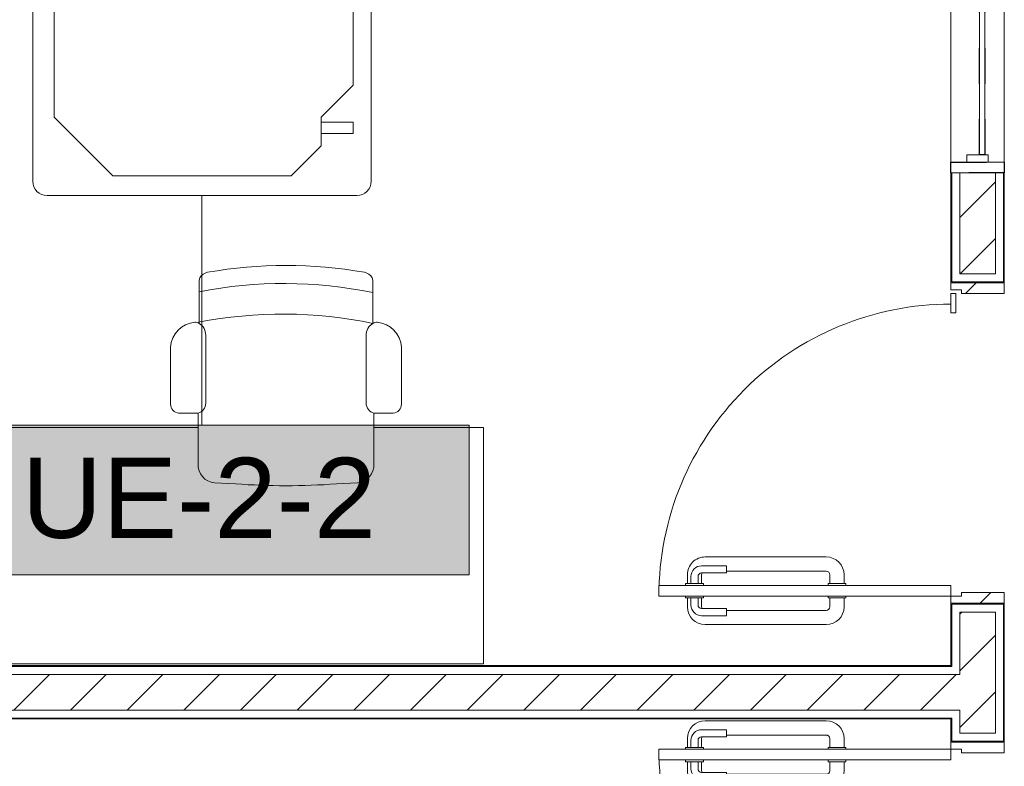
# Model space of a CAD drawing. Header units: metres. Extents: x 2.9 to 42.3, y -72.9 to -49.3.
# Tile 133 of 256: x 7 to 9.8, y -58.9 to -56.8. Entities that reach past the tile are written whole.
import ezdxf

# ---------------------------------------------------------------- set-up
doc = ezdxf.new("R2010")
doc.units = ezdxf.units.M
for name, pattern in [('Oculto 1_5', [0.0022, 0.0015, -0.0007]), ('Traço', [0.006, 0.003, -0.003]), ('Traço_2_', [0.006, 0.003, -0.003])]:
    doc.linetypes.add(name, pattern=pattern)
for name, color, linetype, lineweight in [('A-DETL', 7, 'Oculto 1_5', 18), ('A-DOOR', 7, 'Continuous', 18), ('A-FLOR', 7, 'Continuous', 18), ('A-GLAZ', 7, 'Continuous', 18), ('A-WALL', 7, 'Continuous', 18), ('A-WALL-PATT', 7, 'Continuous', 18), ('I-FURN', 7, 'Continuous', 18), ('M-EQPM', 7, 'Continuous', 18)]:
    doc.layers.add(name, color=color, linetype=linetype, lineweight=lineweight)
doc.layers.add('A-GLAZ-HDLN', color=7, linetype='Traço', lineweight=25, true_color=0x00007f)
doc.layers.add('M-EQPM-IDEN', color=1, linetype='Continuous', lineweight=9, true_color=0xff0000)
doc.styles.add('Arial_2', font='arial.ttf', dxfattribs={"height": 0.225})
pattern_1 = [(50, (21.555, -62.929), (0.546555, -0.047815), [0.05715, -0.62865]), (355, (21.555, -62.929), (-0.105728, 0.573166), [0.04572, -0.50292]), (100.451, (21.601, -62.933), (0.440828, 0.525349), [0.04857, -0.53427]), (46.184, (21.555, -62.776), (0.813237, -0.12613), [0.08573, -0.94298]), (96.636, (21.623, -62.787), (0.712212, 0.742287), [0.07286, -0.80141]), (351.184, (21.555, -62.776), (0.712217, 0.742274), [0.06858, -0.75438]), (21, (21.631, -62.814), (0.454846, -0.306795), [0.05715, -0.62865]), (326, (21.631, -62.814), (0.185405, 0.55256), [0.04572, -0.50292]), (71.451, (21.669, -62.84), (0.640251, 0.245763), [0.04857, -0.53427]), (37.5, (21.555, -62.929), (0.009261, 0.2536672), [0.02515, -0.47168, 0.02515, -0.48539, -0.50482]), (37.5, (21.555, -62.929), (0.009261, 0.2536672), [-1.007, 0.02515, -0.47968]), (7.5, (21.555, -62.929), (0.200456, 0.300546), [0.02515, -0.26594, 0.02515, -0.46025, -0.1924]), (7.5, (21.555, -62.929), (0.200456, 0.300546), [-0.77648, 0.02515, -0.16726]), (327.5, (21.385, -62.929), (0.4067682, -0.0171882), [0.02515, -0.16535, 0.02515, -0.56921, -0.78867]), (327.5, (21.385, -62.929), (0.4067682, -0.0171882), [-0.78486, 0.02515, -0.76352]), (317.5, (21.309, -62.929), (0.444383, 0.0762794), [0.02515, -0.2225, 0.02515, -0.36957, -0.56007]), (317.5, (21.309, -62.929), (0.444383, 0.0762794), [-0.64237, 0.02515, -0.53492])]
pattern_2 = [(45, (21.555, -62.929), (-0.0795495, 0.0795495), [])]

# ---------------------------------------------------------------- blocks, each defined once
blk = doc.blocks.new('porta de vidro sala de aula - SALAS DE AULAS E LABORATÓRIOS-7230150-2PAV')
at = {"layer": 'A-DOOR', "true_color": 0xbababa}
h = blk.add_hatch(dxfattribs=at)
h.set_pattern_fill('FP_4', color=9, style=0, pattern_type=2)
h.set_pattern_definition([(135, (3.688, 11.839), (-0.33676, -0.33676), []), (135, (3.688, 11.958), (-0.67352, 6e-17), []), (135, (3.688, 11.72), (-0.67352, 6e-17), [])])
h.paths.add_polyline_path([(0.45, -0.075), (0.45, 0.075), (0.42, 0.075), (0.42, -0.045), (0.43, -0.045), (0.43, -0.075)])
h.paths.add_polyline_path([(-0.42, -0.045), (-0.42, 0.075), (-0.45, 0.075), (-0.45, -0.075), (-0.43, -0.075), (-0.43, -0.045)])
at = {"layer": 'A-DOOR', "color": 253, "true_color": 0xaaaaaa}
for p, q in [((-0.42, 0.075), (-0.45, 0.075)), ((-0.45, 0.075), (-0.45, -0.075)), ((-0.42, -0.045), (-0.42, 0.075)), ((0.45, 0.075), (0.42, 0.075)), ((0.42, 0.075), (0.42, -0.045)), ((0.45, -0.075), (0.45, 0.075)), ((-0.43, -0.075), (-0.43, -0.045)), ((-0.43, -0.045), (-0.42, -0.045)), ((0.42, -0.045), (0.43, -0.045)), ((0.43, -0.045), (0.43, -0.075)), ((-0.45, -0.075), (-0.43, -0.075)), ((-0.43, -0.075), (-0.4, -0.075)), ((-0.43, -0.895), (-0.43, -0.075)), ((-0.4, -0.075), (-0.4, -0.895)), ((0.365, -0.0615), (0.42, -0.0615)), ((0.365, -0.075), (0.365, -0.0615)), ((0.42, -0.075), (0.365, -0.075)), ((0.42, -0.075), (0.42, -0.0615)), ((0.43, -0.075), (0.45, -0.075)), ((-0.46, -0.375), (-0.435, -0.375)), ((-0.435, -0.37), (-0.43, -0.37)), ((-0.435, -0.42), (-0.435, -0.37)), ((-0.395, -0.37), (-0.4, -0.37)), ((-0.395, -0.42), (-0.395, -0.37)), ((-0.37, -0.375), (-0.395, -0.375)), ((-0.51, -0.765), (-0.51, -0.425)), ((-0.47, -0.425), (-0.47, -0.705)), ((-0.435, -0.415), (-0.46, -0.415)), ((-0.43, -0.42), (-0.435, -0.42)), ((-0.4, -0.42), (-0.395, -0.42)), ((-0.395, -0.415), (-0.37, -0.415)), ((-0.36, -0.425), (-0.36, -0.705)), ((-0.32, -0.765), (-0.32, -0.425)), ((-0.485, -0.705), (-0.485, -0.775)), ((-0.465, -0.705), (-0.485, -0.705)), ((-0.465, -0.775), (-0.465, -0.705)), ((-0.365, -0.775), (-0.365, -0.705)), ((-0.365, -0.705), (-0.345, -0.705)), ((-0.345, -0.705), (-0.345, -0.775)), ((-0.435, -0.77), (-0.43, -0.77)), ((-0.435, -0.82), (-0.435, -0.77)), ((-0.395, -0.77), (-0.4, -0.77)), ((-0.395, -0.82), (-0.395, -0.77)), ((-0.46, -0.775), (-0.435, -0.775)), ((-0.435, -0.785), (-0.455, -0.785)), ((-0.37, -0.775), (-0.395, -0.775)), ((-0.395, -0.785), (-0.375, -0.785)), ((-0.435, -0.815), (-0.46, -0.815)), ((-0.455, -0.805), (-0.435, -0.805)), ((-0.43, -0.82), (-0.435, -0.82)), ((-0.4, -0.82), (-0.395, -0.82)), ((-0.375, -0.805), (-0.395, -0.805)), ((-0.395, -0.815), (-0.37, -0.815)), ((-0.4, -0.895), (-0.43, -0.895))]:
    blk.add_line(p, q, dxfattribs=at)
for centre, radius, start, end in [((-0.43, -0.075), 0.82, 270, 0), ((-0.46, -0.425), 0.05, 90, 180), ((-0.37, -0.425), 0.05, 0, 90), ((-0.46, -0.425), 0.01, 90, 180), ((-0.37, -0.425), 0.01, 0, 90), ((-0.46, -0.765), 0.05, 180, 270), ((-0.46, -0.765), 0.01, 240, 270), ((-0.37, -0.765), 0.05, 270, 0), ((-0.37, -0.765), 0.01, 270, 300), ((-0.455, -0.775), 0.03, 180, 270), ((-0.455, -0.775), 0.01, 180, 270), ((-0.375, -0.775), 0.01, 270, 0), ((-0.375, -0.775), 0.03, 270, 360)]:
    blk.add_arc(centre, radius, start, end, dxfattribs=at)
blk = doc.blocks.new('porta de vidro sala de aula - SALAS DE AULAS E LABORATÓRIOS-V43-2PAV')
at = {"layer": 'A-DOOR', "true_color": 0xbababa}
h = blk.add_hatch(dxfattribs=at)
h.set_pattern_fill('FP_27', color=9, style=0, pattern_type=2)
h.set_pattern_definition([(315, (-4.978, -11.839), (0.33676, 0.33676), []), (315, (-4.978, -11.958), (0.67352, 0), []), (315, (-4.978, -11.72), (0.67352, 0), [])])
h.paths.add_polyline_path([(-0.45, -0.075), (-0.42, -0.075), (-0.42, 0.045), (-0.43, 0.045), (-0.43, 0.075), (-0.45, 0.075), (-0.45, 0.045)])
h.paths.add_polyline_path([(0.42, 0.045), (0.42, -0.075), (0.45, -0.075), (0.45, 0.075), (0.43, 0.075), (0.43, 0.045)])
at = {"layer": 'A-DOOR', "color": 253, "true_color": 0xaaaaaa}
for p, q in [((-0.43, 0.895), (-0.43, 0.075)), ((-0.4, 0.895), (-0.43, 0.895)), ((-0.4, 0.075), (-0.4, 0.895)), ((-0.435, 0.815), (-0.46, 0.815)), ((-0.455, 0.805), (-0.435, 0.805)), ((-0.435, 0.82), (-0.435, 0.77)), ((-0.43, 0.82), (-0.435, 0.82)), ((-0.4, 0.82), (-0.395, 0.82)), ((-0.395, 0.82), (-0.395, 0.77)), ((-0.395, 0.815), (-0.37, 0.815)), ((-0.375, 0.805), (-0.395, 0.805)), ((-0.485, 0.705), (-0.485, 0.775)), ((-0.465, 0.775), (-0.465, 0.705)), ((-0.46, 0.775), (-0.435, 0.775)), ((-0.435, 0.785), (-0.455, 0.785)), ((-0.395, 0.785), (-0.375, 0.785)), ((-0.37, 0.775), (-0.395, 0.775)), ((-0.365, 0.775), (-0.365, 0.705)), ((-0.345, 0.705), (-0.345, 0.775)), ((-0.51, 0.765), (-0.51, 0.425)), ((-0.435, 0.77), (-0.43, 0.77)), ((-0.395, 0.77), (-0.4, 0.77)), ((-0.32, 0.765), (-0.32, 0.425)), ((-0.465, 0.705), (-0.485, 0.705)), ((-0.47, 0.425), (-0.47, 0.705)), ((-0.365, 0.705), (-0.345, 0.705)), ((-0.36, 0.425), (-0.36, 0.705)), ((-0.435, 0.415), (-0.46, 0.415)), ((-0.435, 0.42), (-0.435, 0.37)), ((-0.43, 0.42), (-0.435, 0.42)), ((-0.4, 0.42), (-0.395, 0.42)), ((-0.395, 0.42), (-0.395, 0.37)), ((-0.395, 0.415), (-0.37, 0.415)), ((-0.46, 0.375), (-0.435, 0.375)), ((-0.435, 0.37), (-0.43, 0.37)), ((-0.395, 0.37), (-0.4, 0.37)), ((-0.37, 0.375), (-0.395, 0.375)), ((-0.45, 0.075), (-0.43, 0.075)), ((-0.45, -0.075), (-0.45, 0.075)), ((-0.43, 0.075), (-0.43, 0.045)), ((-0.43, 0.075), (-0.4, 0.075)), ((0.365, 0.075), (0.42, 0.075)), ((0.365, 0.0615), (0.365, 0.075)), ((0.42, 0.0615), (0.365, 0.0615)), ((0.42, 0.0615), (0.42, 0.075)), ((0.43, 0.075), (0.45, 0.075)), ((0.43, 0.045), (0.43, 0.075)), ((0.45, 0.075), (0.45, -0.075)), ((-0.43, 0.045), (-0.42, 0.045)), ((-0.42, 0.045), (-0.42, -0.075)), ((0.42, -0.075), (0.42, 0.045)), ((0.42, 0.045), (0.43, 0.045)), ((-0.42, -0.075), (-0.45, -0.075)), ((0.45, -0.075), (0.42, -0.075))]:
    blk.add_line(p, q, dxfattribs=at)
for centre, radius, start, end in [((-0.43, 0.075), 0.82, 360, 90), ((-0.46, 0.765), 0.05, 90, 180), ((-0.455, 0.775), 0.03, 90, 180), ((-0.375, 0.775), 0.03, 0, 90), ((-0.37, 0.765), 0.05, 360, 90), ((-0.455, 0.775), 0.01, 90, 180), ((-0.46, 0.765), 0.01, 90, 120), ((-0.375, 0.775), 0.01, 0, 90), ((-0.37, 0.765), 0.01, 60, 90), ((-0.46, 0.425), 0.05, 180, 270), ((-0.46, 0.425), 0.01, 180, 270), ((-0.37, 0.425), 0.01, 270, 360), ((-0.37, 0.425), 0.05, 270, 360)]:
    blk.add_arc(centre, radius, start, end, dxfattribs=at)
blk = doc.blocks.new('CADEIRA GIRATÓRIA OPERACIONAL COM BRAÇO - High Back Fully Upholstered-V34-2PAV')
at = {"layer": 'I-FURN', "color": 253, "true_color": 0xaaaaaa}
for p, q in [((-0.1421, -0.0052), (-0.2007, -0.0078)), ((0.2007, -0.0078), (0.1421, -0.0052)), ((-0.2469, -0.0612), (-0.2469, -0.2036)), ((0.2469, -0.2036), (0.2469, -0.0612)), ((-0.2469, -0.2036), (-0.3007, -0.2036)), ((0.3007, -0.2036), (0.2469, -0.2036)), ((-0.3242, -0.2293), (-0.3242, -0.3887)), ((-0.2252, -0.2315), (-0.2252, -0.4225)), ((0.2252, -0.2315), (0.2252, -0.4225)), ((0.3242, -0.3887), (0.3242, -0.2293)), ((-0.2439, -0.4559), (-0.2439, -0.5772)), ((0.2439, -0.5772), (0.2439, -0.4559))]:
    blk.add_line(p, q, dxfattribs=at)
for centre, radius, start, end in [((0, -1.953), 1.953, 85.8275, 94.1725), ((-0.195, -0.0595), 0.052, 96.2753, 181.8688), ((0.195, -0.0595), 0.052, 358.1312, 83.7247), ((-0.2983, -0.2293), 0.0259, 95.2759, 180), ((-0.2539, -0.2315), 0.0287, 360, 75.9119), ((0.2539, -0.2315), 0.0287, 104.0881, 180), ((0.2983, -0.2293), 0.0259, 360, 84.7241), ((-0.2492, -0.3843), 0.0751, 183.3831, 264.7806), ((0.2492, -0.3843), 0.0751, 275.2194, 356.6169), ((-0.2643, -0.4225), 0.0391, 301.4893, 360), ((0.2643, -0.4225), 0.0391, 180, 238.5107), ((-0.2543, -0.4408), 0.0184, 264.7806, 304.7545), ((0.0083, 0.7541), 1.236, 258.2294, 281.0827), ((0.2543, -0.4408), 0.0184, 235.2455, 275.2194), ((0.2543, -0.4408), 0.0184, 235.2455, 275.2194), ((0.0063, 0.6682), 1.236, 258.3229, 281.0827), ((-0.2192, -0.5734), 0.0249, 188.7931, 252.7089), ((0.2192, -0.5734), 0.0249, 287.2911, 351.2069), ((-0.1985, -0.5252), 0.0773, 248.6542, 253.5306), ((0, 0.6572), 1.2757, 260.0509, 279.9491), ((0.1985, -0.5252), 0.0773, 286.4694, 291.3458)]:
    blk.add_arc(centre, radius, start, end, dxfattribs=at)
blk = doc.blocks.new('JANELA1 - Paineis _2x1_ 2 x 1_00-8467731-2PAV')
at = {"layer": 'A-GLAZ', "color": 253, "true_color": 0xaaaaaa}
for p, q in [((-0.97, 0.075), (-1, 0.075)), ((-1, 0.075), (-1, -0.075)), ((-0.97, 0.03), (-0.97, 0.075)), ((-0.97, 0.075), (0.97, 0.075)), ((1, 0.075), (0.97, 0.075)), ((0.97, 0.075), (0.97, 0.03)), ((1, -0.075), (1, 0.075)), ((-0.95, 0.03), (-0.97, 0.03)), ((-0.97, 0.03), (-0.97, -0.03)), ((-0.95, -0.03), (-0.95, 0.03)), ((0.01, 0.03), (-0.01, 0.03)), ((-0.01, 0.03), (-0.01, -0.03)), ((0.01, -0.03), (0.01, 0.03)), ((0.97, 0.03), (0.95, 0.03)), ((0.95, 0.03), (0.95, -0.03)), ((0.97, -0.03), (0.97, 0.03)), ((-0.01, -0.005), (-0.95, -0.005)), ((-0.95, -0.02), (-0.01, -0.02)), ((0.95, -0.005), (0.01, -0.005)), ((0.01, -0.02), (0.95, -0.02)), ((-0.97, -0.03), (-0.95, -0.03)), ((-0.97, -0.075), (-0.97, -0.03)), ((-0.01, -0.03), (0.01, -0.03)), ((0.95, -0.03), (0.97, -0.03)), ((0.97, -0.03), (0.97, -0.075)), ((-1, -0.075), (-0.97, -0.075)), ((0.97, -0.075), (-0.97, -0.075)), ((0.97, -0.075), (1, -0.075))]:
    blk.add_line(p, q, dxfattribs=at)
at = {"layer": 'A-GLAZ-HDLN', "color": 9, "linetype": 'Traço_2_', "true_color": 0xaaaad4}
for p, q in [((-1, -0.075), (-1, 0.075)), ((-1, 0.075), (-0.97, 0.075)), ((-0.97, 0.075), (-0.97, -0.075)), ((0.97, -0.075), (0.97, 0.075)), ((0.97, 0.075), (1, 0.075)), ((1, 0.075), (1, -0.075)), ((-0.95, -0.02), (-0.95, -0.005)), ((-0.95, -0.005), (0.95, -0.005)), ((0.95, -0.02), (-0.95, -0.02)), ((0.95, -0.005), (0.95, -0.02)), ((-0.97, -0.075), (-1, -0.075)), ((1, -0.075), (0.97, -0.075))]:
    blk.add_line(p, q, dxfattribs=at)
blk = doc.blocks.new('4 GRE - ESCOLA DE CINEMA E AUDIOVISUAL CINE REX R07_rvt-1-2PAV')
at = {"layer": 'A-WALL-PATT', "true_color": 0xd4d4d4}
h = blk.add_hatch(dxfattribs=at)
h.set_pattern_fill('FP_2', color=254, style=0, pattern_type=2)
h.set_pattern_definition(pattern_2)
h.paths.add_polyline_path([(9.6657, -71.5665), (9.7657, -71.5665), (9.7657, -70.8719), (9.6657, -70.8719), (9.6657, -71.4349)])
h.paths.add_polyline_path([(9.7657, -69.6719), (9.7657, -69.5469), (9.6657, -69.5469), (9.6657, -69.6719)])
h.paths.add_polyline_path([(9.7157, -68.5969), (9.7657, -68.5969), (9.7657, -67.7754), (9.6657, -67.7754), (9.6657, -68.5969)])
h.paths.add_polyline_path([(9.7657, -66.8254), (9.7657, -65.5004), (9.6657, -65.5004), (9.6657, -66.8254), (9.7157, -66.8254)])
h.paths.add_polyline_path([(9.7657, -63.5004), (9.7657, -62.4404), (9.6657, -62.4404), (9.6657, -63.5004)])
h.paths.add_polyline_path([(9.6657, -60.4404), (9.7657, -60.4404), (9.7657, -59.7154), (9.6657, -59.7154), (9.6657, -59.9761)])
h.paths.add_polyline_path([(9.7157, -58.7654), (9.7657, -58.7654), (9.7657, -58.4254), (9.6657, -58.4254), (9.6657, -58.7654)])
h.paths.add_polyline_path([(9.7657, -57.4754), (9.7657, -57.1915), (9.6657, -57.1915), (9.6657, -57.4754), (9.7157, -57.4754)])
h.paths.add_polyline_path([(9.7657, -55.1915), (9.7657, -54.8165), (9.6657, -54.8165), (9.6657, -55.1915)])
h = blk.add_hatch(dxfattribs=at)
h.set_pattern_fill('FP_1', color=254, style=0, pattern_type=2)
h.set_pattern_definition(pattern_1)
h.paths.add_polyline_path([(9.6407, -71.5915), (9.6432, -71.5915), (9.6432, -70.8719), (9.6407, -70.8719), (9.6407, -71.4349)])
h.paths.add_polyline_path([(9.6407, -69.6719), (9.6432, -69.6719), (9.6432, -69.5244), (9.7157, -69.5244), (9.7157, -69.5219), (9.6407, -69.5219), (9.6407, -69.5251)])
h.paths.add_polyline_path([(9.6407, -68.6219), (9.7157, -68.6219), (9.7157, -68.6194), (9.6432, -68.6194), (9.6432, -68.3801), (9.6407, -68.3801), (9.6407, -68.3826)])
h.paths.add_polyline_path([(9.6432, -67.8851), (9.6432, -67.7529), (9.7157, -67.7529), (9.7157, -67.7504), (9.6407, -67.7504), (9.6407, -67.8851)])
h.paths.add_polyline_path([(9.6407, -66.8504), (9.7157, -66.8504), (9.7157, -66.8479), (9.6432, -66.8479), (9.6432, -65.8479), (9.6407, -65.8479), (9.6407, -66.4694)])
h.paths.add_polyline_path([(9.6407, -65.7529), (9.6432, -65.7529), (9.6432, -65.5004), (9.6407, -65.5004), (9.6407, -65.7504)])
h.paths.add_polyline_path([(9.6432, -63.5004), (9.6432, -62.4404), (9.6407, -62.4404), (9.6407, -63.5004)])
h.paths.add_polyline_path([(9.6432, -60.4404), (9.6432, -59.6929), (9.7157, -59.6929), (9.7157, -59.6904), (9.6407, -59.6904), (9.6407, -60.4404)])
h.paths.add_polyline_path([(9.6407, -58.7904), (9.7157, -58.7904), (9.7157, -58.7879), (9.6432, -58.7879), (9.6432, -58.7229), (9.6407, -58.7229), (9.6407, -58.7254)])
h.paths.add_polyline_path([(9.6407, -58.5779), (9.6432, -58.5779), (9.6432, -58.4029), (9.7157, -58.4029), (9.7157, -58.4004), (9.6407, -58.4004), (9.6407, -58.5754)])
h.paths.add_polyline_path([(9.6707, -57.5004), (9.7157, -57.5004), (9.7157, -57.4979), (9.6432, -57.4979), (9.6432, -57.1915), (9.6407, -57.1915), (9.6407, -57.5004), (9.6546, -57.5004)])
h.paths.add_polyline_path([(9.6407, -55.1915), (9.6432, -55.1915), (9.6432, -54.8415), (9.6407, -54.8415), (9.6407, -55.0106)])
h = blk.add_hatch(dxfattribs=at)
h.set_pattern_fill('FP_1', color=254, style=0, pattern_type=2)
h.set_pattern_definition(pattern_1)
h.paths.add_polyline_path([(9.7907, -71.5915), (9.7907, -70.8719), (9.7882, -70.8719), (9.7882, -71.589), (9.6432, -71.589), (9.6432, -71.5915), (9.7882, -71.5915)])
h.paths.add_polyline_path([(9.7907, -69.6719), (9.7907, -69.5219), (9.7157, -69.5219), (9.7157, -69.5244), (9.7882, -69.5244), (9.7882, -69.6719)])
h.paths.add_polyline_path([(9.7157, -68.6219), (9.7907, -68.6219), (9.7907, -68.3801), (9.7882, -68.3801), (9.7882, -68.6194), (9.7157, -68.6194)])
h.paths.add_polyline_path([(9.7882, -67.8851), (9.7907, -67.8851), (9.7907, -67.7504), (9.7157, -67.7504), (9.7157, -67.7529), (9.7882, -67.7529), (9.7882, -67.8062)])
h.paths.add_polyline_path([(9.7157, -66.8504), (9.7907, -66.8504), (9.7907, -65.5004), (9.7882, -65.5004), (9.7882, -66.8479), (9.7157, -66.8479)])
h.paths.add_polyline_path([(9.7882, -63.5004), (9.7907, -63.5004), (9.7907, -62.4404), (9.7882, -62.4404), (9.7882, -63.0318)])
h.paths.add_polyline_path([(9.7882, -60.4404), (9.7907, -60.4404), (9.7907, -59.6904), (9.7157, -59.6904), (9.7157, -59.6929), (9.7882, -59.6929), (9.7882, -59.9761)])
h.paths.add_polyline_path([(9.7157, -58.7904), (9.7907, -58.7904), (9.7907, -58.4004), (9.7157, -58.4004), (9.7157, -58.4029), (9.7882, -58.4029), (9.7882, -58.7879), (9.7157, -58.7879)])
h.paths.add_polyline_path([(9.7907, -57.5004), (9.7907, -57.1915), (9.7882, -57.1915), (9.7882, -57.4979), (9.7157, -57.4979), (9.7157, -57.5004)])
h.paths.add_polyline_path([(9.7907, -55.1915), (9.7907, -54.8415), (9.7882, -54.8415), (9.7882, -55.1915)])
h = blk.add_hatch(dxfattribs=at)
h.set_pattern_fill('FP_1', color=254, style=0, pattern_type=2)
h.set_pattern_definition(pattern_1)
h.paths.add_polyline_path([(5.4157, -58.7229), (5.4182, -58.7229), (5.4182, -58.5779), (9.6407, -58.5779), (9.6407, -58.5754), (5.4157, -58.5754), (5.4157, -58.5779)])
h = blk.add_hatch(dxfattribs=at)
h.set_pattern_fill('FP_2', color=254, style=0, pattern_type=2)
h.set_pattern_definition(pattern_2)
h.paths.add_polyline_path([(9.6657, -58.7004), (9.6657, -58.6004), (5.4407, -58.6004), (5.4407, -58.7004), (9.6546, -58.7004)])
h = blk.add_hatch(dxfattribs=at)
h.set_pattern_fill('FP_1', color=254, style=0, pattern_type=2)
h.set_pattern_definition(pattern_1)
h.paths.add_polyline_path([(9.6407, -58.7254), (9.6407, -58.7229), (5.4157, -58.7229), (5.4157, -58.7254), (9.3465, -58.7254)])
at = {"layer": 'A-FLOR', "color": 253, "true_color": 0xaaaaaa}
for p, q in [((7.5268, -57.9066), (5.5284, -57.9066)), ((8.3284, -57.9066), (8.0206, -57.9066)), ((8.3284, -58.5703), (8.3284, -57.9066)), ((5.5284, -58.5703), (8.3284, -58.5703))]:
    blk.add_line(p, q, dxfattribs=at)
at = {"layer": 'A-WALL', "color": 253, "true_color": 0xaaaaaa}
for p, q in [((9.6407, -57.1915), (9.6407, -57.5004)), ((9.6432, -57.1915), (9.6432, -57.4979)), ((9.6657, -57.1915), (9.6657, -57.4754)), ((9.7657, -57.4754), (9.7657, -57.1915)), ((9.7882, -57.4979), (9.7882, -57.1915)), ((9.7907, -57.5004), (9.7907, -57.1915)), ((9.6657, -57.4754), (9.7157, -57.4754)), ((9.7157, -57.4754), (9.7657, -57.4754)), ((9.6432, -57.4979), (9.7157, -57.4979)), ((9.7157, -57.4979), (9.7882, -57.4979)), ((9.6407, -58.4004), (9.6407, -58.5754)), ((9.6432, -58.4029), (9.6432, -58.5779)), ((9.7157, -58.4029), (9.6432, -58.4029)), ((9.7882, -58.4029), (9.7157, -58.4029)), ((9.7882, -58.7879), (9.7882, -58.4029)), ((9.7907, -58.7904), (9.7907, -58.4004)), ((9.6657, -58.4254), (9.6657, -58.6004)), ((9.7157, -58.4254), (9.6657, -58.4254)), ((9.7657, -58.4254), (9.7157, -58.4254)), ((9.7657, -58.7654), (9.7657, -58.4254)), ((9.6407, -58.5754), (5.4157, -58.5754)), ((5.4182, -58.5779), (9.6407, -58.5779)), ((9.6407, -58.5779), (9.6432, -58.5779)), ((5.4407, -58.6004), (9.6407, -58.6004)), ((9.6407, -58.6004), (9.6432, -58.6004)), ((9.6432, -58.6004), (9.6657, -58.6004)), ((5.4407, -58.7004), (9.6407, -58.7004)), ((9.6407, -58.7004), (9.6432, -58.7004)), ((9.6432, -58.7004), (9.6657, -58.7004)), ((9.6657, -58.7004), (9.6657, -58.7654)), ((5.4157, -58.7254), (9.6407, -58.7254)), ((5.4182, -58.7229), (9.6407, -58.7229)), ((9.6407, -58.7229), (9.6432, -58.7229)), ((9.6407, -58.7254), (9.6407, -58.7904)), ((9.6432, -58.7229), (9.6432, -58.7879)), ((9.6657, -58.7654), (9.7157, -58.7654)), ((9.7157, -58.7654), (9.7657, -58.7654)), ((9.6432, -58.7879), (9.7157, -58.7879)), ((9.7157, -58.7879), (9.7882, -58.7879))]:
    blk.add_line(p, q, dxfattribs=at)
at = {"layer": 'A-DOOR', "color": 253, "lineweight": 18, "true_color": 0xaaaaaa}
for name, p, rotation in [('porta de vidro sala de aula - SALAS DE AULAS E LABORATÓRIOS-V43-2PAV', (9.7157, -57.9504), 89.99999999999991), ('porta de vidro sala de aula - SALAS DE AULAS E LABORATÓRIOS-7230150-2PAV', (9.7157, -59.2404), 269.9999999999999)]:
    blk.add_blockref(name, p, dxfattribs=dict(at, rotation=rotation))
at = {"layer": 'A-GLAZ', "color": 253, "lineweight": 18, "true_color": 0xaaaaaa, "rotation": 89.99999999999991}
blk.add_blockref('JANELA1 - Paineis _2x1_ 2 x 1_00-8467731-2PAV', (9.7157, -56.1915), dxfattribs=at)
at = {"layer": 'I-FURN', "color": 253, "lineweight": 18, "true_color": 0xaaaaaa, "rotation": 180}
blk.add_blockref('CADEIRA GIRATÓRIA OPERACIONAL COM BRAÇO - High Back Fully Upholstered-V34-2PAV', (7.7737, -58.0704), dxfattribs=at)
blk = doc.blocks.new('V8 K7 4V 2_8-8_0kW - MIH56Q4HN18-944314-2PAV')
at = {"layer": 'A-DETL', "color": 1, "true_color": 0xff0000}
for p, q in [((0.425, 0.2425), (0.425, 0.2426)), ((0.425, 0.2362), (0.425, 0.2363))]:
    blk.add_line(p, q, dxfattribs=at)
at = {"layer": 'M-EQPM', "color": 1, "true_color": 0xff0000}
for p, q in [((0.435, 0.475), (-0.435, 0.475)), ((-0.475, 0.435), (-0.475, -0.435)), ((-0.25, 0.42), (-0.415, 0.255)), ((-0.415, 0.255), (-0.25, 0.42)), ((0.25, 0.42), (-0.25, 0.42)), ((-0.25, 0.42), (0.25, 0.42)), ((0.335, 0.335), (0.25, 0.42)), ((0.25, 0.42), (0.335, 0.335)), ((0.475, -0.435), (0.475, 0.435)), ((0.335, 0.215), (0.335, 0.335)), ((0.335, 0.335), (0.335, 0.215)), ((0.425, 0.2796), (0.335, 0.2796)), ((0.425, 0.2669), (0.425, 0.2796)), ((-0.415, 0.255), (-0.415, -0.255)), ((-0.415, -0.255), (-0.415, 0.255)), ((0.335, 0.2669), (0.425, 0.2669)), ((0.425, 0.2426), (0.335, 0.2426)), ((0.335, 0.2362), (0.425, 0.2362)), ((0.425, 0.2362), (0.425, 0.2426)), ((0.425, 0.125), (0.335, 0.215)), ((0.335, 0.215), (0.425, 0.125)), ((0.425, -0.165), (0.425, 0.125)), ((0.425, 0.125), (0.425, -0.165)), ((0.335, -0.255), (0.425, -0.165)), ((0.425, -0.165), (0.335, -0.255)), ((-0.415, -0.255), (-0.25, -0.42)), ((-0.25, -0.42), (-0.415, -0.255)), ((0.335, -0.335), (0.335, -0.255)), ((0.335, -0.255), (0.335, -0.335)), ((0.425, -0.269), (0.335, -0.269)), ((0.425, -0.301), (0.425, -0.269)), ((0.335, -0.301), (0.425, -0.301)), ((0.25, -0.42), (0.335, -0.335)), ((0.335, -0.335), (0.25, -0.42)), ((-0.25, -0.42), (0.25, -0.42)), ((0.25, -0.42), (-0.25, -0.42)), ((-0.435, -0.475), (0.435, -0.475))]:
    blk.add_line(p, q, dxfattribs=at)
for centre, start, end in [((-0.435, 0.435), 90, 180), ((0.435, 0.435), 360, 90), ((-0.435, -0.435), 180, 270), ((0.435, -0.435), 270, 360)]:
    blk.add_arc(centre, 0.04, start, end, dxfattribs=at)
blk = doc.blocks.new('M_Identificador de equipamento mecânico_BTS - Em caixas-817025-2PAV')
at = {"layer": 'M-EQPM-IDEN', "true_color": 0xf5f5f5}
blk.add_hatch(color=7, dxfattribs=at).paths.add_polyline_path([(0.01, 0.0028), (0.01, -0.0028), (-0.01, -0.0028), (-0.01, 0.0028)])
at = {"layer": 'M-EQPM-IDEN'}
for p, q in [((0.01, 0.0028), (-0.01, 0.0028)), ((-0.01, 0.0028), (-0.01, -0.0028)), ((-0.01, 0.0028), (0.01, 0.0028)), ((-0.01, -0.0028), (-0.01, 0.0028)), ((0.01, -0.0028), (0.01, 0.0028)), ((0.01, 0.0028), (0.01, -0.0028)), ((-0.01, -0.0028), (0.01, -0.0028)), ((0.01, -0.0028), (-0.01, -0.0028))]:
    blk.add_line(p, q, dxfattribs=at)

msp = doc.modelspace()

# ---------------------------------------------------------------- linework, layer by layer
at = {"layer": 'M-EQPM-IDEN'}
msp.add_line((7.5378, -57.2556), (7.5378, -57.9006), dxfattribs=at)

# ---------------------------------------------------------------- block references
at = {"lineweight": 5}
msp.add_blockref('4 GRE - ESCOLA DE CINEMA E AUDIOVISUAL CINE REX R07_rvt-1-2PAV', (0, 0), dxfattribs=at)
at = {"layer": 'A-DETL', "color": 1, "true_color": 0xff0000}
msp.add_blockref('V8 K7 4V 2_8-8_0kW - MIH56Q4HN18-944314-2PAV', (7.5378, -56.7806), dxfattribs=at)
at = {"layer": 'M-EQPM-IDEN', "xscale": 74.99999999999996, "yscale": 74.99999999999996, "zscale": 74.99999999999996}
msp.add_blockref('M_Identificador de equipamento mecânico_BTS - Em caixas-817025-2PAV', (7.5378, -58.1106), dxfattribs=at)

# ---------------------------------------------------------------- texts
at = {"layer": 'M-EQPM-IDEN', "color": 7, "insert": (7.0313, -57.9919), "char_height": 0.225, "width": 1.220569, "attachment_point": 1, "style": 'Arial_2'}
msp.add_mtext('UE-2-2', dxfattribs=at)

doc.saveas('drawing.dxf')
